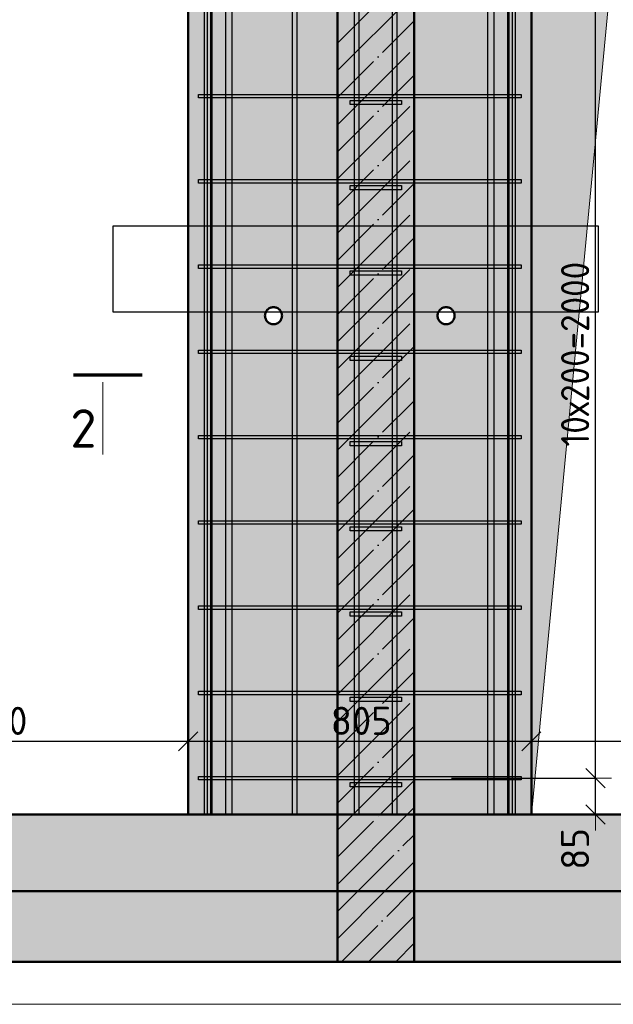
# Model space of a CAD drawing. Header units: millimetres. Extents: x 9402 to 69898, y -2829 to 22870.
# Tile 37 of 69: x 34840 to 36233, y 17518 to 19828. Entities that reach past the tile are written whole.
import ezdxf

# ---------------------------------------------------------------- set-up
doc = ezdxf.new("R2010")
doc.units = ezdxf.units.MM
doc.header["$PDMODE"] = 65
doc.linetypes.add('______11', pattern=[150, 120, -15, 0, -15])
doc.linetypes.add('______5', pattern=[330, 240, -30, 30, -30])
for name, color, linetype, lineweight in [('Standard', 7, 'Continuous', 25), ('Арм.стержн. Арматура края', 96, 'Continuous', 35), ('Арм.стержн. вертикальными 1', 22, 'Continuous', 35), ('Арм.стержн. Доп. арматура', 180, 'Continuous', 35), ('Арм.стержн. Хомут', 240, 'Continuous', 35), ('Арм.стержн.горизонт. 1', 180, 'Continuous', 35), ('Размерная линия_ общее', 7, 'Continuous', 13), ('Фундамент (1)', 7, 'Continuous', 35)]:
    doc.layers.add(name, color=color, linetype=linetype, lineweight=lineweight)
doc.styles.add('ISOCPEUR', font='ISOCPEUR')
doc.dimstyles.new('DIMSTYLE_4', dxfattribs={"dimtxt": 66, "dimasz": 75, "dimexe": 0, "dimexo": 0, "dimgap": 33, "dimtad": 2, "dimdec": 0, "dimrnd": 5, "dimzin": 12, "dimdsep": 46, "dimtxsty": 'ISOCPEUR', "dimblk1": 'ALL_ML_STRICH', "dimblk2": 'ALL_ML_STRICH', "dimsah": 1, "dimcen": 0, "dimclrd": 7, "dimclre": 256, "dimclrt": 7, "dimadec": 0, "dimazin": 0, "dimtfac": 1, "dimtdec": 0, "dimtix": 1, "dimtmove": 2, "dimatfit": 3, "dimfxl": 0, "dimtvp": 1.2, "dimtzin": 0, "dimlwd": 0, "dimlwe": -3, "dimarcsym": 0})
doc.dimstyles.new('DIMSTYLE_5', dxfattribs={"dimtxt": 66, "dimasz": 75, "dimexe": 0, "dimexo": 0, "dimgap": 33, "dimtad": 2, "dimdec": 0, "dimrnd": 5, "dimzin": 12, "dimdsep": 46, "dimtxsty": 'ISOCPEUR', "dimblk1": 'ALL_ML_STRICH', "dimblk2": 'ALL_ML_STRICH', "dimsah": 1, "dimcen": 0, "dimclrd": 7, "dimclre": 256, "dimclrt": 7, "dimadec": 0, "dimazin": 0, "dimtfac": 1, "dimtdec": 0, "dimtix": 1, "dimtmove": 2, "dimatfit": 3, "dimfxl": 0, "dimtzin": 0, "dimlwd": 0, "dimlwe": -3, "dimarcsym": 0})

# ---------------------------------------------------------------- blocks, each defined once
blk = doc.blocks.new('ALL_ML_STRICH')
at = {"color": 0, "linetype": 'ByBlock', "lineweight": -2}
for p, q in [((0, -0.5), (0, 0.5)), ((-1, 0), (0.5, 0)), ((-0.3, -0.3), (0.3, 0.3))]:
    blk.add_line(p, q, dxfattribs=at)
blk = doc.blocks.new('*D96')
at = {"layer": 'DEFPOINTS', "color": 7, "linetype": 'Continuous', "lineweight": 13, "transparency": 33554687}
for p in [(35833.7, 18048.7), (35985.8, 17963.7), (36191.5, 17963.7)]:
    blk.add_point(p, dxfattribs=at)
at = {"layer": 'Размерная линия_ общее', "color": 253, "linetype": 'Continuous', "lineweight": -2, "true_color": 0xa0a0a0, "transparency": 33554687}
for p, q in [((35853.7, 18048.7), (36191.5, 18048.7)), ((36005.8, 17963.7), (36191.5, 17963.7))]:
    blk.add_line(p, q, dxfattribs=at)
at = {"layer": 'Размерная линия_ общее', "color": 7, "linetype": 'Continuous', "lineweight": -2, "transparency": 33554687}
blk.add_line((36191.5, 17963.7), (36191.5, 18048.7), dxfattribs=at)
at = {"layer": 'Размерная линия_ общее', "color": 7, "linetype": 'Continuous', "lineweight": 13, "transparency": 33554687, "xscale": 75, "yscale": 75, "zscale": 75}
for p, rotation in [((36191.5, 18048.7), 90), ((36191.5, 17963.7), 270)]:
    blk.add_blockref('ALL_ML_STRICH', p, dxfattribs=dict(at, rotation=rotation))
at = {"layer": 'Размерная линия_ общее', "color": 7, "linetype": 'Continuous', "lineweight": 13, "transparency": 33554687, "insert": (36143.4, 17882.8), "char_height": 66, "width": 132, "attachment_point": 5, "rotation": 90, "style": 'ISOCPEUR'}
blk.add_mtext('\\A1;{85}', dxfattribs=at)
blk = doc.blocks.new('*D97')
at = {"layer": 'DEFPOINTS', "color": 7, "linetype": 'Continuous', "lineweight": 13, "transparency": 33554687}
for p in [(35805.5, 20048.7), (35833.7, 18048.7), (36191.5, 18048.7)]:
    blk.add_point(p, dxfattribs=at)
at = {"layer": 'Размерная линия_ общее', "color": 253, "linetype": 'Continuous', "lineweight": -2, "true_color": 0xa0a0a0, "transparency": 33554687}
for p, q in [((35825.5, 20048.7), (36191.5, 20048.7)), ((35853.7, 18048.7), (36191.5, 18048.7))]:
    blk.add_line(p, q, dxfattribs=at)
at = {"layer": 'Размерная линия_ общее', "color": 7, "linetype": 'Continuous', "lineweight": -2, "transparency": 33554687}
blk.add_line((36191.5, 18048.7), (36191.5, 20048.7), dxfattribs=at)
at = {"layer": 'Размерная линия_ общее', "color": 7, "linetype": 'Continuous', "lineweight": 13, "transparency": 33554687, "xscale": 75, "yscale": 75, "zscale": 75}
for p, rotation in [((36191.5, 20048.7), 90), ((36191.5, 18048.7), 270)]:
    blk.add_blockref('ALL_ML_STRICH', p, dxfattribs=dict(at, rotation=rotation))
at = {"layer": 'Размерная линия_ общее', "color": 7, "linetype": 'Continuous', "lineweight": 13, "transparency": 33554687, "insert": (36110.5, 18826.7), "char_height": 66, "width": 3.3, "attachment_point": 1, "rotation": 90, "line_spacing_factor": 0.60241, "style": 'ISOCPEUR'}
blk.add_mtext('\\W0.91;10х200=2000', dxfattribs=at)
blk = doc.blocks.new('*D150')
at = {"layer": 'DEFPOINTS', "color": 7, "linetype": 'Continuous', "lineweight": 13, "transparency": 33554687}
for p in [(34335.8, 18135.3), (34335.8, 17963.7), (35235.8, 17963.7)]:
    blk.add_point(p, dxfattribs=at)
at = {"layer": 'Размерная линия_ общее', "color": 253, "linetype": 'Continuous', "lineweight": -2, "true_color": 0xa0a0a0, "transparency": 33554687}
for p, q in [((34335.8, 17983.7), (34335.8, 18135.3)), ((35235.8, 17983.7), (35235.8, 18135.3))]:
    blk.add_line(p, q, dxfattribs=at)
at = {"layer": 'Размерная линия_ общее', "color": 7, "linetype": 'Continuous', "lineweight": -2, "transparency": 33554687}
blk.add_line((34335.8, 18135.3), (35235.8, 18135.3), dxfattribs=at)
at = {"layer": 'Размерная линия_ общее', "color": 7, "linetype": 'Continuous', "lineweight": 13, "transparency": 33554687, "xscale": 75, "yscale": 75, "zscale": 75, "rotation": 180}
blk.add_blockref('ALL_ML_STRICH', (34335.8, 18135.3), dxfattribs=at)
at = {"layer": 'Размерная линия_ общее', "color": 7, "linetype": 'Continuous', "lineweight": 13, "transparency": 33554687, "xscale": 75, "yscale": 75, "zscale": 75}
blk.add_blockref('ALL_ML_STRICH', (35235.8, 18135.3), dxfattribs=at)
at = {"layer": 'Размерная линия_ общее', "color": 7, "linetype": 'Continuous', "lineweight": 13, "transparency": 33554687, "insert": (34789.1, 18183.3), "char_height": 66, "width": 198, "attachment_point": 5, "style": 'ISOCPEUR'}
blk.add_mtext('\\A1;{900}', dxfattribs=at)
blk = doc.blocks.new('*D151')
at = {"layer": 'DEFPOINTS', "color": 7, "linetype": 'Continuous', "lineweight": 13, "transparency": 33554687}
for p in [(35235.8, 18135.3), (35235.8, 17963.7), (36040.8, 17963.7)]:
    blk.add_point(p, dxfattribs=at)
at = {"layer": 'Размерная линия_ общее', "color": 253, "linetype": 'Continuous', "lineweight": -2, "true_color": 0xa0a0a0, "transparency": 33554687}
for p, q in [((35235.8, 17983.7), (35235.8, 18135.3)), ((36040.8, 17983.7), (36040.8, 18135.3))]:
    blk.add_line(p, q, dxfattribs=at)
at = {"layer": 'Размерная линия_ общее', "color": 7, "linetype": 'Continuous', "lineweight": -2, "transparency": 33554687}
blk.add_line((35235.8, 18135.3), (36040.8, 18135.3), dxfattribs=at)
at = {"layer": 'Размерная линия_ общее', "color": 7, "linetype": 'Continuous', "lineweight": 13, "transparency": 33554687, "xscale": 75, "yscale": 75, "zscale": 75, "rotation": 180}
blk.add_blockref('ALL_ML_STRICH', (35235.8, 18135.3), dxfattribs=at)
at = {"layer": 'Размерная линия_ общее', "color": 7, "linetype": 'Continuous', "lineweight": 13, "transparency": 33554687, "xscale": 75, "yscale": 75, "zscale": 75}
blk.add_blockref('ALL_ML_STRICH', (36040.8, 18135.3), dxfattribs=at)
at = {"layer": 'Размерная линия_ общее', "color": 7, "linetype": 'Continuous', "lineweight": 13, "transparency": 33554687, "insert": (35641.6, 18183.3), "char_height": 66, "width": 198, "attachment_point": 5, "style": 'ISOCPEUR'}
blk.add_mtext('\\A1;{805}', dxfattribs=at)
blk = doc.blocks.new('*D152')
at = {"layer": 'DEFPOINTS', "color": 7, "linetype": 'Continuous', "lineweight": 13, "transparency": 33554687}
for p in [(36040.8, 18135.3), (36040.8, 17963.7), (37440.8, 17963.7)]:
    blk.add_point(p, dxfattribs=at)
at = {"layer": 'Размерная линия_ общее', "color": 253, "linetype": 'Continuous', "lineweight": -2, "true_color": 0xa0a0a0, "transparency": 33554687}
for p, q in [((36040.8, 17983.7), (36040.8, 18135.3)), ((37440.8, 17983.7), (37440.8, 18135.3))]:
    blk.add_line(p, q, dxfattribs=at)
at = {"layer": 'Размерная линия_ общее', "color": 7, "linetype": 'Continuous', "lineweight": -2, "transparency": 33554687}
blk.add_line((36040.8, 18135.3), (37440.8, 18135.3), dxfattribs=at)
at = {"layer": 'Размерная линия_ общее', "color": 7, "linetype": 'Continuous', "lineweight": 13, "transparency": 33554687, "xscale": 75, "yscale": 75, "zscale": 75, "rotation": 180}
blk.add_blockref('ALL_ML_STRICH', (36040.8, 18135.3), dxfattribs=at)
at = {"layer": 'Размерная линия_ общее', "color": 7, "linetype": 'Continuous', "lineweight": 13, "transparency": 33554687, "xscale": 75, "yscale": 75, "zscale": 75}
blk.add_blockref('ALL_ML_STRICH', (37440.8, 18135.3), dxfattribs=at)
at = {"layer": 'Размерная линия_ общее', "color": 7, "linetype": 'Continuous', "lineweight": 13, "transparency": 33554687, "insert": (36747.4, 18183.3), "char_height": 66, "width": 264, "attachment_point": 5, "style": 'ISOCPEUR'}
blk.add_mtext('\\A1;{1400}', dxfattribs=at)

msp = doc.modelspace()

# ---------------------------------------------------------------- hatches: boundary and pattern name
at = {"linetype": 'Continuous', "lineweight": 13, "transparency": 33554687}
h = msp.add_hatch(color=7, dxfattribs=at)
h.paths.add_polyline_path([(36040.8, 20163.7), (37440.8, 20163.7), (37440.8, 17963.7), (38085.1, 17963.7), (38085.1, 21083.7), (35765.8, 21083.7), (35765.8, 17963.7), (36040.8, 17963.7)])
h.paths.add_polyline_path([(35860.8, 19133.7), (35860.7, 19131.6), (35860.3, 19129.5), (35859.8, 19127.5), (35859, 19125.5), (35858.1, 19123.7), (35856.9, 19121.9), (35855.6, 19120.3), (35854.1, 19118.8), (35852.5, 19117.5), (35850.8, 19116.3), (35848.9, 19115.4), (35846.9, 19114.6), (35844.9, 19114.1), (35842.9, 19113.8), (35840.8, 19113.7), (35838.7, 19113.8), (35836.6, 19114.1), (35834.6, 19114.6), (35832.6, 19115.4), (35830.8, 19116.3), (35829, 19117.5), (35827.4, 19118.8), (35825.9, 19120.3), (35824.6, 19121.9), (35823.4, 19123.7), (35822.5, 19125.5), (35821.7, 19127.5), (35821.2, 19129.5), (35820.9, 19131.6), (35820.8, 19133.7), (35820.9, 19135.8), (35821.2, 19137.8), (35821.7, 19139.8), (35822.5, 19141.8), (35823.4, 19143.7), (35824.6, 19145.4), (35825.9, 19147.1), (35827.4, 19148.5), (35829, 19149.8), (35830.8, 19151), (35832.6, 19151.9), (35834.6, 19152.7), (35836.6, 19153.2), (35838.7, 19153.6), (35840.8, 19153.7), (35842.9, 19153.6), (35844.9, 19153.2), (35846.9, 19152.7), (35848.9, 19151.9), (35850.8, 19151), (35852.5, 19149.8), (35854.1, 19148.5), (35855.6, 19147.1), (35856.9, 19145.4), (35858.1, 19143.7), (35859, 19141.8), (35859.8, 19139.8), (35860.3, 19137.8), (35860.7, 19135.8)], flags=16)
for points in [[(33985.8, 17783.7), (35585.8, 17783.7), (35585.8, 17963.7), (33985.8, 17963.7)], [(35765.8, 17783.7), (38085.1, 17783.7), (38085.1, 17963.7), (35765.8, 17963.7)], [(38085.1, 17618.4), (38085.1, 17783.7), (35765.8, 17783.7), (35765.8, 17618.4)]]:
    msp.add_hatch(color=7, dxfattribs=at).paths.add_polyline_path(points)
at = {"linetype": 'Continuous', "lineweight": -3, "transparency": 33554687}
msp.add_hatch(color=7, dxfattribs=at).paths.add_polyline_path([(35585.8, 17783.7), (35765.8, 17783.7), (35765.8, 17963.7), (35585.8, 17963.7)])
at = {"layer": 'Standard', "linetype": 'Continuous', "lineweight": 13, "transparency": 33554687}
h = msp.add_hatch(color=7, dxfattribs=at)
h.paths.add_polyline_path([(34335.8, 20163.7), (35235.8, 20163.7), (35235.8, 17963.7), (35585.8, 17963.7), (35585.8, 21083.7), (33985.8, 21083.7), (33985.8, 17963.7), (34335.8, 17963.7)])
h.paths.add_polyline_path([(35455.8, 19133.7), (35455.7, 19131.6), (35455.3, 19129.5), (35454.8, 19127.5), (35454, 19125.5), (35453.1, 19123.7), (35451.9, 19121.9), (35450.6, 19120.3), (35449.1, 19118.8), (35447.5, 19117.5), (35445.8, 19116.3), (35443.9, 19115.4), (35441.9, 19114.6), (35439.9, 19114.1), (35437.9, 19113.8), (35435.8, 19113.7), (35433.7, 19113.8), (35431.6, 19114.1), (35429.6, 19114.6), (35427.6, 19115.4), (35425.8, 19116.3), (35424, 19117.5), (35422.4, 19118.8), (35420.9, 19120.3), (35419.6, 19121.9), (35418.4, 19123.7), (35417.5, 19125.5), (35416.7, 19127.5), (35416.2, 19129.5), (35415.9, 19131.6), (35415.8, 19133.7), (35415.9, 19135.8), (35416.2, 19137.8), (35416.7, 19139.8), (35417.5, 19141.8), (35418.4, 19143.7), (35419.6, 19145.4), (35420.9, 19147.1), (35422.4, 19148.5), (35424, 19149.8), (35425.8, 19151), (35427.6, 19151.9), (35429.6, 19152.7), (35431.6, 19153.2), (35433.7, 19153.6), (35435.8, 19153.7), (35437.9, 19153.6), (35439.9, 19153.2), (35441.9, 19152.7), (35443.9, 19151.9), (35445.8, 19151), (35447.5, 19149.8), (35449.1, 19148.5), (35450.6, 19147.1), (35451.9, 19145.4), (35453.1, 19143.7), (35454, 19141.8), (35454.8, 19139.8), (35455.3, 19137.8), (35455.7, 19135.8)], flags=16)
at = {"layer": 'Standard', "linetype": 'Continuous', "lineweight": -3, "transparency": 33554687}
for points in [[(35765.8, 17963.7), (35765.8, 21083.7), (35585.8, 21083.7), (35585.8, 17963.7)], [(35765.8, 17783.7), (35585.8, 17783.7), (35585.8, 17618.4), (35765.8, 17618.4)]]:
    msp.add_hatch(color=7, dxfattribs=at).paths.add_polyline_path(points)
at = {"layer": 'Standard', "linetype": 'Continuous', "lineweight": 13, "transparency": 33554687}
msp.add_hatch(color=7, dxfattribs=at).paths.add_polyline_path([(35585.8, 17618.4), (35585.8, 17783.7), (33985.8, 17783.7), (33985.8, 17618.4)])
at = {"layer": 'Фундамент (1)', "linetype": 'Continuous', "lineweight": 13, "true_color": 0x2d2d2d, "transparency": 33554687}
msp.add_hatch(color=250, dxfattribs=at).paths.add_polyline_path([(36231.7, 19972.7), (37440.8, 20163.7), (36040.8, 20163.7), (36040.8, 17963.7)])

# ---------------------------------------------------------------- linework, layer by layer
at = {"color": 7, "linetype": 'Continuous', "lineweight": 50, "transparency": 33554687}
for p, q in [((36040.8, 17963.7), (36040.8, 20163.7)), ((35823.4, 19143.7), (35824.6, 19145.4)), ((35824.6, 19145.4), (35825.9, 19147.1)), ((35825.9, 19147.1), (35827.4, 19148.5)), ((35827.4, 19148.5), (35829, 19149.8)), ((35829, 19149.8), (35830.8, 19151)), ((35830.8, 19151), (35832.6, 19151.9)), ((35832.6, 19151.9), (35834.6, 19152.7)), ((35834.6, 19152.7), (35836.6, 19153.2)), ((35836.6, 19153.2), (35838.7, 19153.6)), ((35838.7, 19153.6), (35840.8, 19153.7)), ((35840.8, 19153.7), (35842.9, 19153.6)), ((35842.9, 19153.6), (35844.9, 19153.2)), ((35844.9, 19153.2), (35846.9, 19152.7)), ((35846.9, 19152.7), (35848.9, 19151.9)), ((35848.9, 19151.9), (35850.8, 19151)), ((35850.8, 19151), (35852.5, 19149.8)), ((35852.5, 19149.8), (35854.1, 19148.5)), ((35854.1, 19148.5), (35855.6, 19147.1)), ((35855.6, 19147.1), (35856.9, 19145.4)), ((35856.9, 19145.4), (35858.1, 19143.7)), ((35820.8, 19133.7), (35820.9, 19135.8)), ((35820.9, 19131.6), (35820.8, 19133.7)), ((35820.9, 19135.8), (35821.2, 19137.8)), ((35821.2, 19129.5), (35820.9, 19131.6)), ((35821.2, 19137.8), (35821.7, 19139.8)), ((35821.7, 19127.5), (35821.2, 19129.5)), ((35821.7, 19139.8), (35822.5, 19141.8)), ((35822.5, 19125.5), (35821.7, 19127.5)), ((35822.5, 19141.8), (35823.4, 19143.7)), ((35823.4, 19123.7), (35822.5, 19125.5)), ((35824.6, 19121.9), (35823.4, 19123.7)), ((35858.1, 19123.7), (35856.9, 19121.9)), ((35858.1, 19143.7), (35859, 19141.8)), ((35859, 19125.5), (35858.1, 19123.7)), ((35859, 19141.8), (35859.8, 19139.8)), ((35859.8, 19127.5), (35859, 19125.5)), ((35859.8, 19139.8), (35860.3, 19137.8)), ((35860.3, 19129.5), (35859.8, 19127.5)), ((35860.3, 19137.8), (35860.7, 19135.8)), ((35860.7, 19131.6), (35860.3, 19129.5)), ((35860.7, 19135.8), (35860.8, 19133.7)), ((35860.8, 19133.7), (35860.7, 19131.6)), ((35825.9, 19120.3), (35824.6, 19121.9)), ((35827.4, 19118.8), (35825.9, 19120.3)), ((35829, 19117.5), (35827.4, 19118.8)), ((35830.8, 19116.3), (35829, 19117.5)), ((35832.6, 19115.4), (35830.8, 19116.3)), ((35834.6, 19114.6), (35832.6, 19115.4)), ((35836.6, 19114.1), (35834.6, 19114.6)), ((35838.7, 19113.8), (35836.6, 19114.1)), ((35840.8, 19113.7), (35838.7, 19113.8)), ((35842.9, 19113.8), (35840.8, 19113.7)), ((35844.9, 19114.1), (35842.9, 19113.8)), ((35846.9, 19114.6), (35844.9, 19114.1)), ((35848.9, 19115.4), (35846.9, 19114.6)), ((35850.8, 19116.3), (35848.9, 19115.4)), ((35852.5, 19117.5), (35850.8, 19116.3)), ((35854.1, 19118.8), (35852.5, 19117.5)), ((35855.6, 19120.3), (35854.1, 19118.8)), ((35856.9, 19121.9), (35855.6, 19120.3)), ((35235.8, 17963.7), (34335.8, 17963.7)), ((35585.8, 17963.7), (35235.8, 17963.7)), ((35765.8, 17963.7), (35585.8, 17963.7)), ((35585.8, 17963.7), (35585.8, 17783.7)), ((36040.8, 17963.7), (35765.8, 17963.7)), ((35765.8, 17783.7), (35765.8, 17963.7)), ((35765.8, 17963.7), (36040.8, 17963.7)), ((37440.8, 17963.7), (36040.8, 17963.7)), ((33985.8, 17783.7), (35585.8, 17783.7)), ((35585.8, 17783.7), (35765.8, 17783.7)), ((35765.8, 17783.7), (38085.1, 17783.7)), ((35765.8, 17783.7), (38085.1, 17783.7)), ((38135.1, 17618.4), (35715.8, 17618.4))]:
    msp.add_line(p, q, dxfattribs=at)
at = {"color": 52, "linetype": 'Continuous', "lineweight": -3, "transparency": 33554687}
for p, q in [((35058.6, 19343.8), (35058.6, 19142.3)), ((36198.6, 19343.8), (35058.6, 19343.8)), ((35058.6, 19343.8), (35058.6, 19142.3)), ((36198.6, 19343.8), (35058.6, 19343.8)), ((36198.6, 19142.3), (36198.6, 19343.8)), ((36198.6, 19142.3), (36198.6, 19343.8)), ((35058.6, 19142.3), (36198.6, 19142.3)), ((35058.6, 19142.3), (36198.6, 19142.3))]:
    msp.add_line(p, q, dxfattribs=at)
at = {"color": 7, "linetype": '______11', "lineweight": -3, "transparency": 33554687}
for p, q in [((35585.8, 17863.3), (35686.1, 17963.7)), ((35633.4, 17783.7), (35765.8, 17916)), ((35760.7, 17783.7), (35765.8, 17788.8))]:
    msp.add_line(p, q, dxfattribs=at)
at = {"color": 7, "linetype": '______5', "lineweight": -3, "transparency": 33554687}
for p, q in [((35585.8, 17926.9), (35622.5, 17963.7)), ((35585.8, 17799.7), (35749.8, 17963.7)), ((35697, 17783.7), (35765.8, 17852.4))]:
    msp.add_line(p, q, dxfattribs=at)
at = {"layer": 'Standard', "color": 7, "linetype": 'Continuous', "lineweight": 50, "transparency": 33554687}
for p, q in [((35585.8, 21083.7), (35585.8, 17963.7)), ((35765.8, 17963.7), (35765.8, 21083.7)), ((35235.8, 20163.7), (35235.8, 17963.7)), ((35419.6, 19145.4), (35418.4, 19143.7)), ((35420.9, 19147.1), (35419.6, 19145.4)), ((35422.4, 19148.5), (35420.9, 19147.1)), ((35424, 19149.8), (35422.4, 19148.5)), ((35425.8, 19151), (35424, 19149.8)), ((35427.6, 19151.9), (35425.8, 19151)), ((35429.6, 19152.7), (35427.6, 19151.9)), ((35431.6, 19153.2), (35429.6, 19152.7)), ((35433.7, 19153.6), (35431.6, 19153.2)), ((35435.8, 19153.7), (35433.7, 19153.6)), ((35437.9, 19153.6), (35435.8, 19153.7)), ((35439.9, 19153.2), (35437.9, 19153.6)), ((35441.9, 19152.7), (35439.9, 19153.2)), ((35443.9, 19151.9), (35441.9, 19152.7)), ((35445.8, 19151), (35443.9, 19151.9)), ((35447.5, 19149.8), (35445.8, 19151)), ((35449.1, 19148.5), (35447.5, 19149.8)), ((35450.6, 19147.1), (35449.1, 19148.5)), ((35451.9, 19145.4), (35450.6, 19147.1)), ((35453.1, 19143.7), (35451.9, 19145.4)), ((35415.9, 19135.8), (35415.8, 19133.7)), ((35415.8, 19133.7), (35415.9, 19131.6)), ((35416.2, 19137.8), (35415.9, 19135.8)), ((35415.9, 19131.6), (35416.2, 19129.5)), ((35416.7, 19139.8), (35416.2, 19137.8)), ((35416.2, 19129.5), (35416.7, 19127.5)), ((35417.5, 19141.8), (35416.7, 19139.8)), ((35416.7, 19127.5), (35417.5, 19125.5)), ((35418.4, 19143.7), (35417.5, 19141.8)), ((35417.5, 19125.5), (35418.4, 19123.7)), ((35418.4, 19123.7), (35419.6, 19121.9)), ((35451.9, 19121.9), (35453.1, 19123.7)), ((35454, 19141.8), (35453.1, 19143.7)), ((35453.1, 19123.7), (35454, 19125.5)), ((35454.8, 19139.8), (35454, 19141.8)), ((35454, 19125.5), (35454.8, 19127.5)), ((35455.3, 19137.8), (35454.8, 19139.8)), ((35454.8, 19127.5), (35455.3, 19129.5)), ((35455.7, 19135.8), (35455.3, 19137.8)), ((35455.3, 19129.5), (35455.7, 19131.6)), ((35455.8, 19133.7), (35455.7, 19135.8)), ((35455.7, 19131.6), (35455.8, 19133.7)), ((35419.6, 19121.9), (35420.9, 19120.3)), ((35420.9, 19120.3), (35422.4, 19118.8)), ((35422.4, 19118.8), (35424, 19117.5)), ((35424, 19117.5), (35425.8, 19116.3)), ((35425.8, 19116.3), (35427.6, 19115.4)), ((35427.6, 19115.4), (35429.6, 19114.6)), ((35429.6, 19114.6), (35431.6, 19114.1)), ((35431.6, 19114.1), (35433.7, 19113.8)), ((35433.7, 19113.8), (35435.8, 19113.7)), ((35435.8, 19113.7), (35437.9, 19113.8)), ((35437.9, 19113.8), (35439.9, 19114.1)), ((35439.9, 19114.1), (35441.9, 19114.6)), ((35441.9, 19114.6), (35443.9, 19115.4)), ((35443.9, 19115.4), (35445.8, 19116.3)), ((35445.8, 19116.3), (35447.5, 19117.5)), ((35447.5, 19117.5), (35449.1, 19118.8)), ((35449.1, 19118.8), (35450.6, 19120.3)), ((35450.6, 19120.3), (35451.9, 19121.9)), ((35235.8, 17963.7), (35585.8, 17963.7)), ((35585.8, 17963.7), (35765.8, 17963.7)), ((33985.8, 17783.7), (35585.8, 17783.7)), ((35765.8, 17783.7), (35585.8, 17783.7)), ((35585.8, 17783.7), (35585.8, 17618.4)), ((35765.8, 17618.4), (35765.8, 17783.7)), ((35635.8, 17618.4), (33935.8, 17618.4)), ((35535.8, 17618.4), (35815.8, 17618.4))]:
    msp.add_line(p, q, dxfattribs=at)
at = {"layer": 'Standard', "color": 7, "linetype": '______11', "lineweight": -3, "transparency": 33554687}
for p, q in [((35585.8, 19772.5), (35765.8, 19952.5)), ((35585.8, 19645.2), (35765.8, 19825.2)), ((35585.8, 19517.9), (35765.8, 19697.9)), ((35585.8, 19390.7), (35765.8, 19570.7)), ((35585.8, 19263.4), (35765.8, 19443.4)), ((35585.8, 19136.1), (35765.8, 19316.1)), ((35585.8, 19008.8), (35765.8, 19188.8)), ((35585.8, 18881.5), (35765.8, 19061.5)), ((35585.8, 18754.3), (35765.8, 18934.3)), ((35585.8, 18627), (35765.8, 18807)), ((35585.8, 18499.7), (35765.8, 18679.7)), ((35585.8, 18372.4), (35765.8, 18552.4)), ((35585.8, 18245.1), (35765.8, 18425.1)), ((35585.8, 18117.9), (35765.8, 18297.9)), ((35585.8, 17990.6), (35765.8, 18170.6)), ((35686.1, 17963.7), (35765.8, 18043.3)), ((35585.8, 17736), (35633.4, 17783.7)), ((35595.5, 17618.4), (35760.7, 17783.7)), ((35722.7, 17618.4), (35765.8, 17661.5))]:
    msp.add_line(p, q, dxfattribs=at)
at = {"layer": 'Standard', "color": 7, "linetype": '______5', "lineweight": -3, "transparency": 33554687}
for p, q in [((35585.8, 19708.9), (35765.8, 19888.9)), ((35585.8, 19581.6), (35765.8, 19761.6)), ((35585.8, 19454.3), (35765.8, 19634.3)), ((35585.8, 19327), (35765.8, 19507)), ((35585.8, 19199.7), (35765.8, 19379.7)), ((35585.8, 19072.5), (35765.8, 19252.5)), ((35585.8, 18945.2), (35765.8, 19125.2)), ((35585.8, 18817.9), (35765.8, 18997.9)), ((35585.8, 18690.6), (35765.8, 18870.6)), ((35585.8, 18563.3), (35765.8, 18743.3)), ((35585.8, 18436.1), (35765.8, 18616.1)), ((35585.8, 18308.8), (35765.8, 18488.8)), ((35585.8, 18181.5), (35765.8, 18361.5)), ((35585.8, 18054.2), (35765.8, 18234.2)), ((35622.5, 17963.7), (35765.8, 18106.9)), ((35749.8, 17963.7), (35765.8, 17979.7)), ((35585.8, 17672.4), (35697, 17783.7)), ((35659.1, 17618.4), (35765.8, 17725.1))]:
    msp.add_line(p, q, dxfattribs=at)
at = {"layer": 'Standard', "color": 7, "linetype": 'Continuous', "lineweight": 70, "transparency": 33554687}
msp.add_line((35127.3, 18993.8), (34966.5, 18993.8), dxfattribs=at)
at = {"layer": 'Standard', "color": 7, "linetype": 'Continuous', "lineweight": 13, "transparency": 33554687}
msp.add_line((35035, 18977.8), (35035, 18808.2), dxfattribs=at)
for points in [[(33447.4, 17518.4), (38185.1, 17518.4), (38185.1, 22288), (33447.4, 22288), (33447.4, 17518.4)], [(36040.8, 17963.7), (36231.7, 19972.7), (37440.8, 20163.7)]]:
    msp.add_lwpolyline(points, dxfattribs=at)
at = {"layer": 'Арм.стержн. Арматура края', "color": 4, "linetype": 'Continuous', "lineweight": 25, "transparency": 33554687}
for points in [[(35615.8, 19638.7), (35735.8, 19638.7), (35735.8, 19628.7), (35615.8, 19628.7), (35615.8, 19638.7)], [(35615.8, 19438.7), (35735.8, 19438.7), (35735.8, 19428.7), (35615.8, 19428.7), (35615.8, 19438.7)], [(35615.8, 19238.7), (35735.8, 19238.7), (35735.8, 19228.7), (35615.8, 19228.7), (35615.8, 19238.7)], [(35615.8, 19038.7), (35735.8, 19038.7), (35735.8, 19028.7), (35615.8, 19028.7), (35615.8, 19038.7)], [(35615.8, 18838.7), (35735.8, 18838.7), (35735.8, 18828.7), (35615.8, 18828.7), (35615.8, 18838.7)], [(35615.8, 18638.7), (35735.8, 18638.7), (35735.8, 18628.7), (35615.8, 18628.7), (35615.8, 18638.7)], [(35615.8, 18438.7), (35735.8, 18438.7), (35735.8, 18428.7), (35615.8, 18428.7), (35615.8, 18438.7)], [(35615.8, 18238.7), (35735.8, 18238.7), (35735.8, 18228.7), (35615.8, 18228.7), (35615.8, 18238.7)], [(35615.8, 18038.7), (35735.8, 18038.7), (35735.8, 18028.7), (35615.8, 18028.7), (35615.8, 18038.7)]]:
    msp.add_lwpolyline(points, dxfattribs=at)
at = {"layer": 'Арм.стержн. вертикальными 1', "color": 4, "linetype": 'Continuous', "lineweight": 25, "transparency": 33554687}
for points in [[(35280.8, 17963.7), (35280.8, 22093.7), (35290.8, 22093.7), (35290.8, 17963.7), (35280.8, 17963.7)], [(35280.8, 17963.7), (35280.8, 22093.7), (35290.8, 22093.7), (35290.8, 17963.7), (35280.8, 17963.7)], [(35480.7, 17963.7), (35480.7, 22093.7), (35490.7, 22093.7), (35490.7, 17963.7), (35480.7, 17963.7)], [(35480.7, 17963.7), (35480.7, 22093.7), (35490.7, 22093.7), (35490.7, 17963.7), (35480.7, 17963.7)], [(35625.7, 17963.7), (35625.7, 22093.7), (35635.7, 22093.7), (35635.7, 17963.7), (35625.7, 17963.7)], [(35625.7, 17963.7), (35625.7, 22093.7), (35635.7, 22093.7), (35635.7, 17963.7), (35625.7, 17963.7)], [(35625.7, 17963.7), (35625.7, 22093.7), (35635.7, 22093.7), (35635.7, 17963.7), (35625.7, 17963.7)], [(35715.3, 17963.7), (35715.3, 22093.7), (35725.3, 22093.7), (35725.3, 17963.7), (35715.3, 17963.7)], [(35715.3, 17963.7), (35715.3, 22093.7), (35725.3, 22093.7), (35725.3, 17963.7), (35715.3, 17963.7)], [(35715.3, 17963.7), (35715.3, 22093.7), (35725.3, 22093.7), (35725.3, 17963.7), (35715.3, 17963.7)], [(35985.8, 17963.7), (35985.8, 22093.7), (35995.8, 22093.7), (35995.8, 17963.7), (35985.8, 17963.7)], [(35985.8, 17963.7), (35985.8, 22093.7), (35995.8, 22093.7), (35995.8, 17963.7), (35985.8, 17963.7)]]:
    msp.add_lwpolyline(points, dxfattribs=at)
at = {"layer": 'Арм.стержн. Доп. арматура', "color": 7, "linetype": 'Continuous', "lineweight": 25, "transparency": 33554687}
for points in [[(35273.8, 17963.7), (35273.8, 20763.7), (35287.8, 20763.7), (35287.8, 17963.7), (35273.8, 17963.7)], [(35273.8, 17963.7), (35273.8, 20763.7), (35287.8, 20763.7), (35287.8, 17963.7), (35273.8, 17963.7)], [(35323.8, 17963.7), (35323.8, 20763.7), (35337.8, 20763.7), (35337.8, 17963.7), (35323.8, 17963.7)], [(35323.8, 17963.7), (35323.8, 20763.7), (35337.8, 20763.7), (35337.8, 17963.7), (35323.8, 17963.7)], [(35938.8, 17963.7), (35938.8, 20763.7), (35952.8, 20763.7), (35952.8, 17963.7), (35938.8, 17963.7)], [(35938.8, 17963.7), (35938.8, 20763.7), (35952.8, 20763.7), (35952.8, 17963.7), (35938.8, 17963.7)], [(35988.8, 17963.7), (35988.8, 20763.7), (36002.8, 20763.7), (36002.8, 17963.7), (35988.8, 17963.7)], [(35988.8, 17963.7), (35988.8, 20763.7), (36002.8, 20763.7), (36002.8, 17963.7), (35988.8, 17963.7)]]:
    msp.add_lwpolyline(points, dxfattribs=at)
at = {"layer": 'Арм.стержн. Хомут', "color": 40, "linetype": 'Continuous', "lineweight": 25, "transparency": 33554687}
for points in [[(36016.8, 19644.7), (35259.8, 19644.7), (35259.8, 19652.7), (36016.8, 19652.7), (36016.8, 19644.7)], [(36016.8, 19444.7), (35259.8, 19444.7), (35259.8, 19452.7), (36016.8, 19452.7), (36016.8, 19444.7)], [(36016.8, 19244.7), (35259.8, 19244.7), (35259.8, 19252.7), (36016.8, 19252.7), (36016.8, 19244.7)], [(36016.8, 19044.7), (35259.8, 19044.7), (35259.8, 19052.7), (36016.8, 19052.7), (36016.8, 19044.7)], [(36016.8, 18844.7), (35259.8, 18844.7), (35259.8, 18852.7), (36016.8, 18852.7), (36016.8, 18844.7)], [(36016.8, 18644.7), (35259.8, 18644.7), (35259.8, 18652.7), (36016.8, 18652.7), (36016.8, 18644.7)], [(36016.8, 18444.7), (35259.8, 18444.7), (35259.8, 18452.7), (36016.8, 18452.7), (36016.8, 18444.7)], [(36016.8, 18244.7), (35259.8, 18244.7), (35259.8, 18252.7), (36016.8, 18252.7), (36016.8, 18244.7)], [(36016.8, 18044.7), (35259.8, 18044.7), (35259.8, 18052.7), (36016.8, 18052.7), (36016.8, 18044.7)]]:
    msp.add_lwpolyline(points, dxfattribs=at)
at = {"layer": 'Арм.стержн.горизонт. 1', "color": 52, "linetype": 'Continuous', "lineweight": -3, "transparency": 33554687}
msp.add_line((33547.4, 17618.4), (38085.1, 17618.4), dxfattribs=at)
msp.add_line((33547.4, 17618.4), (38085.1, 17618.4), dxfattribs=at)

# ---------------------------------------------------------------- texts
at = {"layer": 'Standard', "color": 7, "linetype": 'Continuous', "lineweight": 13, "transparency": 33554687, "insert": (34959.1, 18824.2), "char_height": 90, "width": 98, "attachment_point": 7, "style": 'ISOCPEUR'}
msp.add_mtext('\\A1;{\\fISOCPEUR|i0|b0;\\H90.000000;\\W1.000000;\\C7;2}\\P', dxfattribs=at)

# ---------------------------------------------------------------- dimensions: what is measured, and where the dimension line sits
at = {"layer": 'Размерная линия_ общее', "color": 7, "linetype": 'Continuous', "lineweight": 13, "transparency": 33554687}
dim = msp.add_linear_dim(base=(36191.5, 20048.7), p1=(35853.7, 18048.7), p2=(35825.5, 20048.7), angle=90, text='\\W0.91;10х200=2000', dimstyle='DIMSTYLE_5', override={"dimpost": '<>', "dimclrd": 7, "dimclre": 253, "dimclrt": 7, "dimlwd": 0, "dimlwe": 65533}, dxfattribs=at)
dim.commit()
dim.dimension.update_dxf_attribs({"geometry": '*D97', "text_midpoint": (36158.5, 19048.7), "dimtype": 160})
for base, p1, p2, picture, middle in [((35235.8, 18135.3), (34335.8, 17983.7), (35235.8, 17983.7), '*D150', (34789.1, 18183.3)), ((36040.8, 18135.3), (35235.8, 17983.7), (36040.8, 17983.7), '*D151', (35641.6, 18183.3)), ((37440.8, 18135.3), (36040.8, 17983.7), (37440.8, 17983.7), '*D152', (36747.4, 18183.3))]:
    dim = msp.add_linear_dim(base=base, p1=p1, p2=p2, dimstyle='DIMSTYLE_5', override={"dimpost": '<>', "dimclrd": 7, "dimclre": 253, "dimclrt": 7, "dimlwd": 0, "dimlwe": 65533}, dxfattribs=at)
    dim.commit()
    dim.dimension.update_dxf_attribs({"geometry": picture, "text_midpoint": middle, "dimtype": 160})
dim = msp.add_linear_dim(base=(36191.5, 18048.7), p1=(36005.8, 17963.7), p2=(35853.7, 18048.7), angle=90, dimstyle='DIMSTYLE_4', override={"dimpost": '<>', "dimclrd": 7, "dimclre": 253, "dimclrt": 7, "dimlwd": 0, "dimlwe": 65533}, dxfattribs=at)
dim.commit()
dim.dimension.update_dxf_attribs({"geometry": '*D96', "text_midpoint": (36143.4, 17882.8), "dimtype": 160})

doc.saveas('drawing.dxf')
